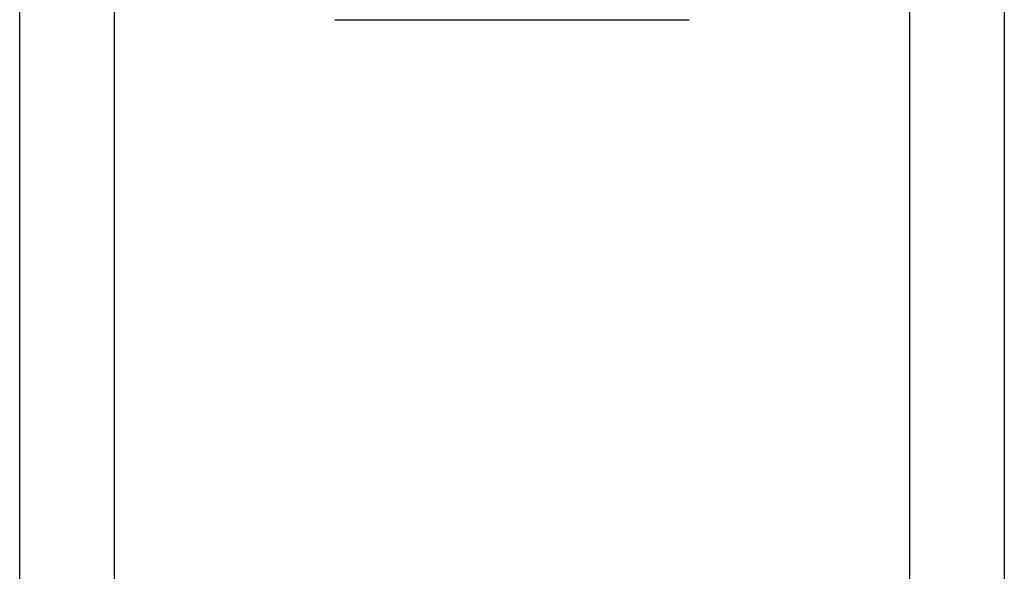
# Model space of a CAD drawing. Header units: inches. Extents: x 2 to 128, y 2 to 83.
# Tile 58 of 100: x 35.396 to 36.132, y 60.853 to 61.265. Entities that reach past the tile are written whole.
import ezdxf

# ---------------------------------------------------------------- set-up
doc = ezdxf.new("R2010")
doc.units = ezdxf.units.IN
doc.header["$LTSCALE"] = 7.686019
doc.header["$MEASUREMENT"] = 0
doc.layers.add('Visible Edges(ANSI)', color=7, linetype='Continuous', lineweight=25)
doc.layers.add('Visible Tangent Edges(ANSI)', color=7, linetype='Continuous', lineweight=25)

msp = doc.modelspace()

# ---------------------------------------------------------------- linework, layer by layer
at = {"layer": 'Visible Edges(ANSI)'}
for p, q in [((35.39569, 26.22459), (35.39569, 62.00136)), ((36.13195, 62.00136), (36.13195, 26.22459)), ((35.63131, 61.26525), (35.89634, 61.26525))]:
    msp.add_line(p, q, dxfattribs=at)
at = {"layer": 'Visible Tangent Edges(ANSI)'}
for p, q in [((35.46624, 62.00136), (35.46624, 26.22459)), ((36.06141, 26.22459), (36.06141, 62.00136))]:
    msp.add_line(p, q, dxfattribs=at)

doc.saveas('drawing.dxf')
